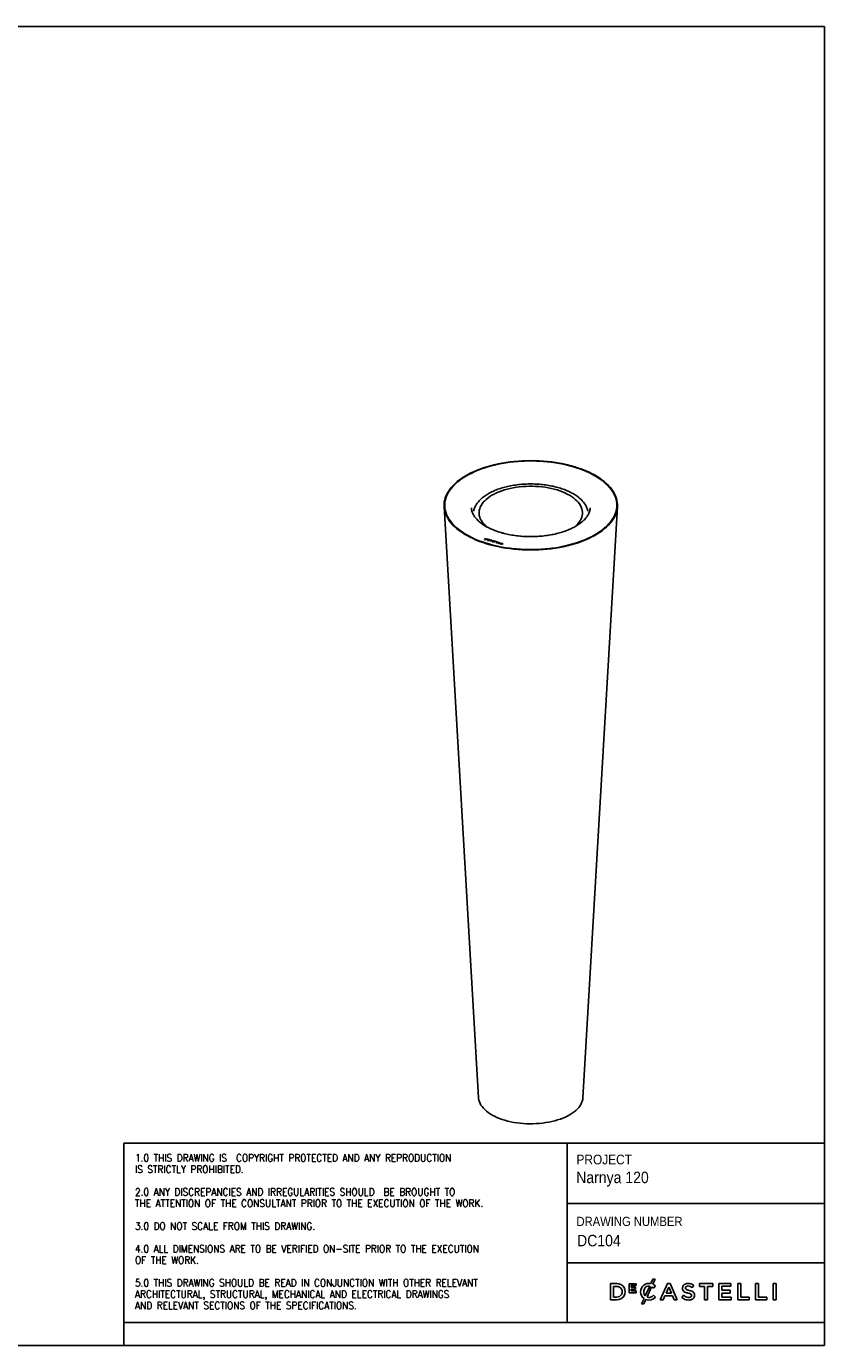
# Model space of a CAD drawing. Header units: millimetres. Extents: x 269 to 3549, y 127 to 2423.
# Tile 2 of 2: x 2160 to 3549, y 127 to 2423. Entities that reach past the tile are written whole.
import ezdxf

# ---------------------------------------------------------------- set-up
doc = ezdxf.new("R2010")
doc.units = ezdxf.units.MM
doc.header["$LTSCALE"] = 8
doc.linetypes.add('SLD-Solido', pattern=[0])
doc.layers.add('NOTE', color=3, linetype='SLD-Solido')
doc.layers.add('SCHIZZI', color=9, linetype='Continuous')
doc.styles.add('SLDTEXTSTYLE0', font='GOTHIC.TTF', dxfattribs={"width": 0.913})
doc.styles.add('SLDTEXTSTYLE1', font='romans__.ttf', dxfattribs={"width": 0.893})

msp = doc.modelspace()

# ---------------------------------------------------------------- linework, layer by layer
for p, q in [((3107.7, 1658.1), (3107.3, 1657.7)), ((3107.3, 1657.7), (3107.3, 1657.7)), ((3108, 1658.1), (3107.5, 1657.6)), ((3107.5, 1657.6), (3107.5, 1657.6)), ((3107.7, 1658.1), (3107.7, 1657.8)), ((2886.5, 1587), (2946.6, 558.3)), ((2887.6, 1589.4), (2887.6, 1588.1)), ((3128.2, 558.3), (3188.3, 1587)), ((3187.3, 1588.1), (3187.3, 1589.4)), ((2956.7, 1529.9), (2958.3, 1531.4)), ((2958, 1529.5), (2956.7, 1529.9)), ((2956.8, 1529.8), (2958.3, 1531.3)), ((2957.2, 1530), (2958.4, 1531.1)), ((2958.2, 1529.7), (2957.2, 1530)), ((2957.2, 1529.8), (2957.2, 1530)), ((2958.2, 1529.5), (2957.2, 1529.8)), ((2958.2, 1529.5), (2958.2, 1529.7)), ((2958.3, 1531.4), (2959.4, 1531.1)), ((2958.3, 1531.3), (2958.3, 1531.4)), ((2958.3, 1531.3), (2959.4, 1530.9)), ((2958.4, 1531.1), (2959.2, 1530.9)), ((2959.4, 1530.9), (2959.4, 1531.1)), ((2959.5, 1529.6), (2959.5, 1529.8)), ((2960, 1530.1), (2960, 1530.3)), ((2960.4, 1530.3), (2960.5, 1530.2)), ((2961, 1529.6), (2961.8, 1530.5)), ((2962.2, 1529.3), (2961, 1529.6)), ((2961.1, 1529.6), (2961.8, 1530.3)), ((2961.6, 1529.9), (2961.3, 1529.6)), ((2961.3, 1529.6), (2962.3, 1529.4)), ((2961.3, 1529.5), (2961.3, 1529.6)), ((2962.6, 1529.6), (2961.6, 1529.9)), ((2962, 1530.3), (2961.7, 1530)), ((2961.7, 1530), (2962.7, 1529.8)), ((2961.7, 1529.9), (2961.7, 1530)), ((2961.8, 1530.5), (2963.1, 1530.1)), ((2961.8, 1530.3), (2961.8, 1530.5)), ((2961.8, 1530.3), (2961.9, 1530.3)), ((2962.9, 1530), (2962, 1530.3)), ((2962.3, 1529.4), (2962.2, 1529.3)), ((2962.3, 1527.9), (2963.2, 1528.3)), ((2962.8, 1527.8), (2962.3, 1527.9)), ((2962.7, 1529.8), (2962.6, 1529.6)), ((2962.6, 1527.9), (2963.2, 1528.1)), ((2963.4, 1528.1), (2962.8, 1527.8)), ((2963.1, 1530.1), (2962.9, 1530)), ((2963, 1528.8), (2963, 1529)), ((2963.2, 1528.1), (2963.2, 1528.3)), ((2963.4, 1528.7), (2963.4, 1528.5)), ((2965.5, 1529.2), (2963.5, 1528.4)), ((2965.5, 1529.1), (2963.5, 1528.2)), ((2963.5, 1528.2), (2963.5, 1528.4)), ((2965.8, 1529.1), (2963.8, 1528.2)), ((2963.8, 1528.1), (2963.8, 1528.2)), ((2963.9, 1528), (2963.9, 1528.2)), ((2965.1, 1528.1), (2965.2, 1527.9)), ((2965.1, 1527.9), (2965.1, 1528.1)), ((2965.1, 1527.9), (2965.1, 1527.8)), ((2965.5, 1529.1), (2965.5, 1529.2)), ((2965.9, 1529.4), (2966.6, 1529.6)), ((2965.9, 1529.2), (2966.6, 1529.5)), ((2965.9, 1529.2), (2965.9, 1529.4)), ((2966.3, 1529), (2965.9, 1528.9)), ((2966.1, 1527.3), (2969.1, 1528.5)), ((2966.5, 1527.2), (2966.1, 1527.3)), ((2967, 1529.5), (2966.2, 1529.2)), ((2966.2, 1529), (2966.2, 1529.2)), ((2966.3, 1527.3), (2969.1, 1528.4)), ((2967.4, 1527.6), (2966.5, 1527.2)), ((2966.6, 1529.6), (2967, 1529.5)), ((2966.6, 1529.5), (2966.6, 1529.6)), ((2966.6, 1529.5), (2966.7, 1529.4)), ((2968.9, 1527.2), (2967.4, 1527.6)), ((2967.8, 1527.7), (2969, 1528.2)), ((2967.8, 1527.6), (2967.8, 1527.7)), ((2968.9, 1527.4), (2967.8, 1527.7)), ((2968.9, 1527.3), (2967.8, 1527.6)), ((2968.8, 1526.6), (2968.9, 1527.2)), ((2968.8, 1526.6), (2968.9, 1527)), ((2969.2, 1526.5), (2968.8, 1526.6)), ((2969, 1528.2), (2968.9, 1527.4)), ((2969, 1528.1), (2968.9, 1527.3)), ((2968.9, 1527.3), (2968.9, 1527.4)), ((2968.9, 1527), (2968.9, 1527.2)), ((2969, 1528.1), (2969, 1528.2)), ((2969.1, 1528.5), (2969.5, 1528.4)), ((2969.1, 1528.4), (2969.1, 1528.5)), ((2969.1, 1528.4), (2969.4, 1528.3)), ((2969.5, 1528.4), (2969.2, 1526.5)), ((2970.5, 1526.7), (2970.9, 1526.6)), ((2970.5, 1526.5), (2970.5, 1526.7)), ((2970.5, 1526.5), (2970.8, 1526.4)), ((2970.8, 1526.5), (2970.8, 1526.3)), ((2970.8, 1526.2), (2970.8, 1526.4)), ((2971.7, 1527.1), (2971.7, 1527)), ((2972.2, 1525.8), (2972.2, 1526)), ((2972.6, 1526.1), (2972.6, 1526.2)), ((2972.6, 1526), (2972.6, 1526.2)), ((2972.8, 1526.3), (2972.8, 1526.5)), ((2973.2, 1526.9), (2973.2, 1527)), ((2973.5, 1526.8), (2973.2, 1526.9)), ((2973.5, 1527.1), (2973.5, 1527.2)), ((2974.4, 1525.1), (2975.8, 1526.4)), ((2974.9, 1524.9), (2974.4, 1525.1)), ((2974.5, 1525), (2975.8, 1526.3)), ((2974.8, 1526.7), (2975, 1526.9)), ((2975.8, 1526.4), (2974.8, 1526.7)), ((2974.9, 1526.7), (2975, 1526.7)), ((2976.3, 1526.3), (2974.9, 1524.9)), ((2975, 1526.9), (2977.5, 1526.2)), ((2975, 1526.7), (2975, 1526.9)), ((2975, 1526.7), (2977.3, 1526.1)), ((2975.8, 1526.3), (2975.8, 1526.4)), ((2977.3, 1526), (2976.3, 1526.3)), ((2977.1, 1524.3), (2978.7, 1525.9)), ((2979.3, 1523.7), (2977.1, 1524.3)), ((2977.2, 1524.3), (2978.7, 1525.7)), ((2977.5, 1526.2), (2977.3, 1526)), ((2978.2, 1524.9), (2977.7, 1524.4)), ((2977.7, 1524.4), (2979.5, 1523.9)), ((2977.7, 1524.3), (2977.7, 1524.4)), ((2977.7, 1524.3), (2979.4, 1523.8)), ((2980, 1524.4), (2978.2, 1524.9)), ((2978.8, 1525.6), (2978.4, 1525.1)), ((2978.4, 1525.1), (2980.2, 1524.6)), ((2978.4, 1524.9), (2978.4, 1525.1)), ((2978.4, 1524.9), (2980, 1524.5)), ((2978.7, 1525.9), (2980.9, 1525.3)), ((2978.7, 1525.7), (2978.7, 1525.9)), ((2978.7, 1525.7), (2980.7, 1525.1)), ((2980.7, 1525.1), (2978.8, 1525.6)), ((2979.5, 1523.9), (2979.3, 1523.7)), ((2980.2, 1524.6), (2980, 1524.4)), ((2980.6, 1523.4), (2982.2, 1524.9)), ((2982.7, 1522.8), (2980.6, 1523.4)), ((2980.9, 1525.3), (2980.7, 1525.1)), ((2980.8, 1523.3), (2982.2, 1524.8)), ((2982.6, 1524.8), (2981.2, 1523.5)), ((2981.2, 1523.5), (2982.9, 1523)), ((2981.2, 1523.3), (2981.2, 1523.5)), ((2981.2, 1523.3), (2982.8, 1522.9)), ((2982.2, 1524.9), (2982.6, 1524.8)), ((2982.2, 1524.8), (2982.2, 1524.9)), ((2982.2, 1524.8), (2982.5, 1524.7)), ((2982.9, 1523), (2982.7, 1522.8)), ((2983.9, 1522.5), (2985.5, 1524)), ((2986, 1521.9), (2983.9, 1522.5)), ((2984, 1522.4), (2985.5, 1523.9)), ((2985.9, 1523.9), (2984.5, 1522.6)), ((2984.5, 1522.6), (2986.2, 1522.1)), ((2984.5, 1522.4), (2984.5, 1522.6)), ((2984.5, 1522.4), (2986.1, 1522)), ((2985.5, 1524), (2985.9, 1523.9)), ((2985.5, 1523.9), (2985.5, 1524)), ((2985.5, 1523.9), (2985.7, 1523.8)), ((2986.2, 1522.1), (2986, 1521.9)), ((2987.2, 1521.6), (2988.8, 1523.1)), ((2987.6, 1521.5), (2987.2, 1521.6)), ((2987.4, 1521.5), (2988.8, 1523)), ((2989.2, 1523), (2987.6, 1521.5)), ((2988.8, 1523.1), (2989.2, 1523)), ((2988.8, 1523), (2988.8, 1523.1)), ((2988.8, 1523), (2989.1, 1522.9))]:
    msp.add_line(p, q)
at = {"flags": 128}
for points in [[(3108, 1658.1), (3114.3, 1656.2), (3120.5, 1654.2), (3126.5, 1652.1), (3132.3, 1649.8), (3137.8, 1647.4), (3143.2, 1644.8), (3148.2, 1642.1), (3153.1, 1639.3), (3157.6, 1636.4), (3161.9, 1633.3), (3165.9, 1630.2), (3169.5, 1626.9), (3172.9, 1623.6), (3176, 1620.2), (3178.7, 1616.7), (3181.1, 1613.1), (3183.2, 1609.5), (3184.9, 1605.9), (3186.3, 1602.2), (3187.3, 1598.5), (3188, 1594.8), (3188.3, 1591), (3188.3, 1587.2), (3187.9, 1583.5), (3187.2, 1579.8), (3186.1, 1576), (3184.7, 1572.4), (3182.9, 1568.7), (3180.8, 1565.1), (3178.4, 1561.6), (3175.6, 1558.1), (3172.5, 1554.7), (3169.1, 1551.4), (3165.4, 1548.1), (3161.4, 1545), (3157.1, 1542), (3152.5, 1539.1), (3147.7, 1536.3), (3142.6, 1533.6), (3137.2, 1531), (3131.6, 1528.6), (3125.8, 1526.3), (3119.8, 1524.2), (3113.6, 1522.2), (3107.2, 1520.4), (3100.7, 1518.8), (3094, 1517.3), (3087.2, 1515.9), (3080.2, 1514.8), (3073.2, 1513.8), (3066, 1513), (3058.9, 1512.4), (3051.6, 1511.9), (3044.3, 1511.7), (3037.1, 1511.6), (3029.8, 1511.7), (3022.5, 1512), (3015.3, 1512.4), (3008.1, 1513.1), (3001, 1513.9), (2993.9, 1514.9), (2987, 1516.1), (2980.2, 1517.4), (2973.5, 1518.9), (2967, 1520.6), (2960.6, 1522.4), (2954.4, 1524.4), (2948.4, 1526.6), (2942.6, 1528.8), (2937.1, 1531.3), (2931.8, 1533.8), (2926.7, 1536.5), (2921.8, 1539.3), (2917.3, 1542.3), (2913, 1545.3), (2909, 1548.5), (2905.4, 1551.7), (2902, 1555), (2898.9, 1558.4), (2896.2, 1561.9), (2893.8, 1565.5), (2891.7, 1569.1), (2890, 1572.7), (2888.6, 1576.4), (2887.5, 1580.1), (2886.9, 1583.9), (2886.5, 1587.6), (2886.5, 1591.4), (2886.9, 1595.1), (2887.6, 1598.9), (2888.7, 1602.6), (2890.1, 1606.3), (2891.9, 1609.9), (2894, 1613.5), (2896.4, 1617), (2899.1, 1620.5), (2902.2, 1623.9), (2905.6, 1627.2), (2909.3, 1630.5), (2913.3, 1633.6), (2917.6, 1636.6), (2922.2, 1639.6), (2927.1, 1642.4), (2932.2, 1645.1), (2937.5, 1647.6), (2943.1, 1650), (2948.9, 1652.3), (2954.9, 1654.4), (2961.1, 1656.4), (2967.5, 1658.2), (2974, 1659.9), (2980.7, 1661.4), (2987.5, 1662.7), (2994.5, 1663.9), (3001.5, 1664.8), (3008.6, 1665.6), (3015.8, 1666.3), (3023.1, 1666.7), (3030.3, 1667), (3037.6, 1667.1), (3044.9, 1667), (3052.2, 1666.7), (3059.4, 1666.2), (3066.6, 1665.6), (3073.7, 1664.8), (3080.8, 1663.8), (3087.7, 1662.6), (3094.5, 1661.3), (3101.2, 1659.8), (3107.7, 1658.1)], [(3107.5, 1657.6), (3113.9, 1655.8), (3120.1, 1653.8), (3126, 1651.7), (3131.8, 1649.4), (3137.4, 1646.9), (3142.7, 1644.4), (3147.8, 1641.7), (3152.6, 1638.8), (3157.1, 1635.9), (3161.4, 1632.8), (3165.3, 1629.7), (3169, 1626.4), (3172.3, 1623.1), (3175.3, 1619.6), (3178, 1616.1), (3180.4, 1612.6), (3182.4, 1609), (3184.1, 1605.3), (3185.4, 1601.6), (3186.4, 1597.9), (3187.1, 1594.2), (3187.3, 1590.4), (3187.2, 1586.6), (3186.8, 1582.9), (3186, 1579.1), (3184.9, 1575.4), (3183.4, 1571.8), (3181.5, 1568.1), (3179.4, 1564.5), (3176.8, 1561), (3174, 1557.5), (3170.8, 1554.1), (3167.3, 1550.8), (3163.5, 1547.6), (3159.4, 1544.5), (3155.1, 1541.5), (3150.4, 1538.6), (3145.5, 1535.8), (3140.3, 1533.2), (3134.8, 1530.7), (3129.2, 1528.3), (3123.3, 1526.1), (3117.2, 1524), (3110.9, 1522.1), (3104.5, 1520.3), (3097.9, 1518.7), (3091.1, 1517.3), (3084.3, 1516), (3077.3, 1514.9), (3070.2, 1514), (3063, 1513.3), (3055.8, 1512.7), (3048.6, 1512.4), (3041.3, 1512.2), (3034, 1512.2), (3026.7, 1512.4), (3019.4, 1512.7), (3012.2, 1513.3), (3005, 1514), (2997.9, 1514.9), (2990.9, 1516), (2984.1, 1517.2), (2977.3, 1518.6), (2970.7, 1520.2), (2964.2, 1522), (2957.9, 1523.9), (2951.9, 1526), (2946, 1528.2), (2940.3, 1530.6), (2934.8, 1533.1), (2929.6, 1535.7), (2924.7, 1538.5), (2920, 1541.3), (2915.6, 1544.3), (2911.5, 1547.5), (2907.7, 1550.7), (2904.2, 1554), (2901, 1557.3), (2898.1, 1560.8), (2895.6, 1564.3), (2893.4, 1567.9), (2891.5, 1571.5), (2890, 1575.2), (2888.9, 1578.9), (2888, 1582.7), (2887.6, 1586.4), (2887.5, 1590.2), (2887.7, 1593.9), (2888.3, 1597.7), (2889.3, 1601.4), (2890.6, 1605.1), (2892.3, 1608.8), (2894.3, 1612.4), (2896.6, 1615.9), (2899.3, 1619.4), (2902.3, 1622.9), (2905.6, 1626.2), (2909.3, 1629.5), (2913.2, 1632.6), (2917.5, 1635.7), (2922, 1638.7), (2926.8, 1641.5), (2931.8, 1644.2), (2937.1, 1646.8), (2942.7, 1649.2), (2948.4, 1651.5), (2954.4, 1653.7), (2960.6, 1655.7), (2967, 1657.5), (2973.5, 1659.2), (2980.2, 1660.7), (2987, 1662.1), (2993.9, 1663.3), (3000.9, 1664.3), (3008.1, 1665.1), (3015.3, 1665.8), (3022.5, 1666.2), (3029.8, 1666.5), (3037.1, 1666.6), (3044.4, 1666.5), (3051.7, 1666.3), (3058.9, 1665.8), (3066.1, 1665.2), (3073.2, 1664.4), (3080.3, 1663.4), (3087.2, 1662.2), (3094, 1660.9), (3100.7, 1659.4), (3107.3, 1657.7)], [(2967.5, 1521.1), (2974, 1519.5), (2980.7, 1517.9), (2987.5, 1516.6), (2994.5, 1515.4), (3001.5, 1514.5), (3008.6, 1513.6), (3015.8, 1513), (3023.1, 1512.6), (3030.3, 1512.3), (3037.6, 1512.2), (3044.9, 1512.3), (3052.2, 1512.6), (3059.5, 1513), (3066.6, 1513.7), (3073.8, 1514.5), (3080.8, 1515.5), (3087.7, 1516.7), (3094.5, 1518), (3101.2, 1519.6), (3107.7, 1521.2), (3114.1, 1523.1), (3120.3, 1525.1), (3126.3, 1527.2), (3132, 1529.5), (3137.6, 1532), (3142.9, 1534.6), (3147.9, 1537.3), (3152.7, 1540.1), (3157.3, 1543.1), (3161.5, 1546.1), (3165.4, 1549.3), (3169.1, 1552.5), (3172.4, 1555.9), (3175.4, 1559.3), (3178.1, 1562.8), (3180.4, 1566.4), (3182.4, 1570), (3184.1, 1573.6), (3185.4, 1577.3), (3186.4, 1581.1), (3187, 1584.8), (3187.3, 1588.6), (3187.2, 1592.3), (3186.7, 1596.1), (3185.9, 1599.8), (3184.7, 1603.5), (3183.2, 1607.2), (3181.4, 1610.8), (3179.2, 1614.4), (3176.6, 1617.9), (3173.8, 1621.4), (3170.6, 1624.8), (3167.1, 1628.1), (3163.3, 1631.3), (3159.1, 1634.4), (3154.7, 1637.4), (3150.1, 1640.3), (3145.1, 1643), (3139.9, 1645.7), (3134.5, 1648.2), (3128.8, 1650.5), (3122.9, 1652.8), (3116.8, 1654.8), (3110.6, 1656.7), (3104.1, 1658.5), (3097.5, 1660.1), (3090.7, 1661.5), (3083.8, 1662.8), (3076.9, 1663.8), (3069.8, 1664.7), (3062.6, 1665.5), (3055.4, 1666), (3048.1, 1666.4), (3040.8, 1666.5), (3033.5, 1666.5), (3026.2, 1666.3), (3019, 1666), (3011.8, 1665.4), (3004.6, 1664.7), (2997.5, 1663.8), (2990.5, 1662.7), (2983.7, 1661.4), (2976.9, 1660), (2970.3, 1658.4), (2963.9, 1656.6), (2957.6, 1654.7), (2951.5, 1652.6), (2945.6, 1650.4), (2940, 1648), (2934.6, 1645.5), (2929.4, 1642.9), (2924.4, 1640.1), (2919.8, 1637.2), (2915.4, 1634.2), (2911.3, 1631.1), (2907.5, 1627.9), (2904, 1624.6), (2900.9, 1621.2), (2898, 1617.7), (2895.5, 1614.2), (2893.3, 1610.6), (2891.5, 1607), (2890, 1603.3), (2888.9, 1599.6), (2888.1, 1595.8), (2887.7, 1592.1), (2887.6, 1588.3), (2887.9, 1584.6), (2888.5, 1580.8), (2889.5, 1577.1), (2890.8, 1573.4), (2892.5, 1569.7), (2894.5, 1566.1), (2896.9, 1562.6), (2899.6, 1559.1), (2902.6, 1555.7), (2906, 1552.3), (2909.6, 1549.1), (2913.6, 1545.9), (2917.8, 1542.9), (2922.4, 1539.9), (2927.2, 1537.1), (2932.3, 1534.4), (2937.6, 1531.8), (2943.1, 1529.4), (2948.9, 1527.1), (2954.9, 1525), (2961.1, 1523), (2967.5, 1521.1)], [(2960.8, 1551.8), (2959.9, 1552.5), (2957.2, 1555.1), (2954.8, 1557.7), (2952.7, 1560.4), (2951, 1563.2), (2949.6, 1566), (2948.5, 1568.9), (2947.8, 1571.8), (2947.5, 1574.7), (2947.5, 1577.6), (2947.8, 1580.5), (2948.5, 1583.4), (2949.6, 1586.2), (2951, 1589.1), (2952.7, 1591.8), (2954.8, 1594.5), (2957.2, 1597.2), (2959.9, 1599.7), (2963, 1602.2), (2966.3, 1604.5), (2969.9, 1606.8), (2973.8, 1608.9), (2977.9, 1610.9), (2982.2, 1612.8), (2986.8, 1614.5), (2991.6, 1616), (2996.5, 1617.4), (3001.7, 1618.7), (3006.9, 1619.7), (3012.3, 1620.6), (3017.8, 1621.4), (3023.3, 1621.9), (3028.9, 1622.3), (3034.6, 1622.5), (3040.2, 1622.5), (3045.9, 1622.3), (3051.5, 1621.9), (3057, 1621.4), (3062.5, 1620.7), (3067.9, 1619.8), (3073.1, 1618.7), (3078.3, 1617.4), (3083.2, 1616), (3088, 1614.5), (3092.6, 1612.8), (3096.9, 1610.9), (3101, 1608.9), (3104.9, 1606.8), (3108.5, 1604.5), (3111.8, 1602.2), (3114.9, 1599.7), (3117.6, 1597.2), (3120, 1594.5), (3122.1, 1591.8), (3123.8, 1589.1), (3125.2, 1586.3), (3126.3, 1583.4), (3127, 1580.5), (3127.4, 1577.6), (3127.4, 1574.7), (3127, 1571.8), (3126.3, 1568.9), (3125.2, 1566), (3123.8, 1563.2), (3123.8, 1563.2)], [(2887.6, 1588.1), (2887.6, 1587), (2887.6, 1586.3)], [(3187.2, 1586.3), (3187.3, 1587.3), (3187.3, 1588.1)], [(2960, 1530.4), (2960, 1530.3), (2960, 1530.3), (2960, 1530.2), (2959.9, 1530.1), (2959.9, 1530), (2959.8, 1529.9), (2959.6, 1529.8), (2959.5, 1529.8)], [(2960.4, 1530.5), (2960.5, 1530.4), (2960.5, 1530.2), (2960.4, 1530.1), (2960.3, 1530), (2960.2, 1529.9), (2960.1, 1529.8), (2959.9, 1529.7), (2959.7, 1529.6)], [(2971.5, 1526.9), (2971.4, 1527), (2971.3, 1527.1), (2971.3, 1527.2), (2971.4, 1527.3), (2971.5, 1527.4), (2971.7, 1527.5), (2971.9, 1527.6), (2972.1, 1527.6)], [(2972.2, 1527.4), (2972, 1527.4), (2971.9, 1527.3), (2971.8, 1527.3), (2971.8, 1527.2), (2971.7, 1527.2), (2971.7, 1527.1), (2971.8, 1527.1), (2971.8, 1527)], [(2972.6, 1526), (2972.6, 1526), (2972.6, 1526.1)], [(2972.8, 1526.5), (2972.9, 1526.5), (2972.9, 1526.4), (2973, 1526.4), (2973, 1526.3), (2973, 1526.3), (2973, 1526.2), (2973, 1526.2), (2973, 1526.1)], [(3128.2, 558.3), (3128.2, 558.1), (3127.8, 555.2), (3127.1, 552.3), (3126, 549.4), (3124.6, 546.6), (3122.9, 543.8), (3120.8, 541.1), (3118.4, 538.5), (3115.7, 535.9), (3112.7, 533.5), (3109.4, 531.1), (3105.8, 528.9), (3101.9, 526.8), (3097.8, 524.7), (3093.5, 522.9), (3088.9, 521.2), (3084.2, 519.6), (3079.2, 518.2), (3074.1, 516.9), (3068.9, 515.8), (3063.6, 514.9), (3058.1, 514.1), (3052.6, 513.6), (3047, 513.2), (3041.3, 513), (3035.7, 512.9), (3030, 513.1), (3024.4, 513.4), (3018.9, 513.9), (3013.4, 514.6), (3008, 515.4), (3002.7, 516.5), (2997.5, 517.7), (2992.5, 519), (2987.7, 520.5), (2983.1, 522.2), (2978.6, 524), (2974.5, 526), (2970.5, 528), (2966.8, 530.2), (2963.4, 532.6), (2960.3, 535), (2957.4, 537.5), (2954.9, 540.1), (2952.7, 542.8), (2950.8, 545.5), (2949.3, 548.3), (2948.1, 551.2), (2947.2, 554), (2946.7, 556.9), (2946.6, 558.3)]]:
    msp.add_lwpolyline(points, dxfattribs=at)
for centre, radius, start, end in [((3086.9, 1585.1), 42.9, 309.5283, 329.3463), ((2958.7, 1532.8), 3.36, 257.6369, 286.5509), ((2958.8, 1532.2), 2.57, 257.6463, 286.3799), ((2958.8, 1532.1), 2.57, 257.6463, 286.3799), ((2957.3, 1524.2), 6.98, 72.5862, 73.9234), ((2957.3, 1523.8), 7.59, 72.5862, 73.9234), ((2957.3, 1523.7), 7.59, 72.5862, 73.9234), ((2959.2, 1529.9), 1.01, 33.1593, 77.7806), ((2959.3, 1530.3), 0.703, 280.766, 347.1729), ((2959.3, 1529.8), 1.32, 32.9707, 77.6836), ((2959.3, 1529.6), 1.32, 32.9707, 77.6836), ((2964.6, 1527.5), 2.08, 81.6554, 136.8898), ((2964.6, 1527.4), 2.08, 81.6554, 136.8898), ((2963.5, 1528.7), 0.52, 147.4409, 233.768), ((2963.5, 1528.5), 0.521, 146.2222, 168.7191), ((2964.6, 1527.8), 1.57, 81.6847, 136.8992), ((2963.8, 1528.7), 0.377, 145.6375, 228.8612), ((2963.8, 1528.5), 0.412, 182.0129, 227.0866), ((2964.3, 1529.8), 1.89, 242.2738, 250.846), ((2964.7, 1530.8), 2.98, 250.7353, 280.2074), ((2964.4, 1529.5), 1.45, 243.9224, 251.0031), ((2964.4, 1529.4), 1.45, 243.9224, 251.0031), ((2964.7, 1530.2), 2.2, 250.5627, 281.3384), ((2964.7, 1530.1), 2.2, 250.5627, 281.3384), ((2964.7, 1527.4), 2.02, 66.866, 88.0467), ((2964.8, 1527), 2.63, 65.0903, 88.2691), ((2964.8, 1526.8), 2.63, 65.0903, 88.2691), ((2965.4, 1528.6), 0.555, 28.046, 48.2467), ((2965.6, 1528.6), 0.798, 30.9221, 50.7722), ((2965.5, 1528.3), 0.96, 44.6989, 49.9974), ((2970.7, 1526.5), 0.287, 129.2009, 226.9647), ((2970.7, 1526.2), 0.36, 132.7143, 159.3478), ((2972, 1528.3), 2.56, 234.3013, 275.8513), ((2971, 1526.5), 0.155, 129.118, 219.7472), ((2972, 1527.9), 1.95, 234.2013, 275.0545), ((2971, 1526.3), 0.157, 181.2323, 220.1032), ((2972, 1527.8), 1.95, 234.2013, 275.0545), ((2972, 1526.5), 0.906, 84.4504, 144.2022), ((2973.3, 1529.9), 3.54, 238.6284, 247.6015), ((2971.9, 1527), 0.183, 184.6599, 244.9281), ((2973.4, 1529.7), 3.12, 238.6284, 247.6012), ((2973.4, 1529.5), 3.12, 238.6284, 247.6012), ((2969.9, 1521.7), 5.31, 60.948, 67.1829), ((2972.3, 1525.5), 2.15, 55.6355, 94.7569), ((2972.3, 1525.3), 2.15, 55.6355, 94.7569), ((2972.3, 1525.9), 1.54, 55.6491, 94.8319), ((2972.2, 1526.6), 0.602, 270.4446, 316.3209), ((2972.2, 1526.8), 1.04, 270.1278, 317.5836), ((2972.2, 1526.4), 0.602, 270.4446, 316.3209), ((2970.7, 1523), 4.05, 59.1453, 67.8893), ((2970.7, 1522.9), 4.05, 59.1453, 67.8893), ((2972.5, 1526.2), 0.137, 341.1295, 68.613), ((2972.6, 1526), 0.404, 26.3593, 66.2283), ((2973, 1527), 0.182, 318.6337, 45.7827), ((2973.3, 1527), 0.317, 315.0076, 51.0384), ((2973.2, 1526.8), 0.396, 19.0719, 47.4177)]:
    msp.add_arc(centre, radius, start, end)
for points, knots in [([(3136.8, 1579.2), (3136.7, 1580), (3136.3, 1581.9), (3135.3, 1584.7), (3134, 1587.6), (3132.3, 1590.5), (3130.4, 1593.3), (3128.2, 1596), (3125.7, 1598.7), (3122.9, 1601.3), (3119.8, 1603.8), (3116.4, 1606.3), (3112.8, 1608.6), (3109, 1610.7), (3104.9, 1612.8), (3100.7, 1614.8), (3096.2, 1616.6), (3091.5, 1618.2), (3086.7, 1619.8), (3081.7, 1621.1), (3076.6, 1622.4), (3071.4, 1623.4), (3066.1, 1624.4), (3060.6, 1625.1), (3055.1, 1625.7), (3049.6, 1626.2), (3044, 1626.4), (3038.4, 1626.5), (3032.8, 1626.5), (3027.2, 1626.3), (3021.6, 1625.9), (3016.1, 1625.3), (3010.6, 1624.6), (3005.3, 1623.8), (3000, 1622.8), (2994.8, 1621.6), (2989.8, 1620.3), (2984.9, 1618.8), (2980.2, 1617.2), (2975.7, 1615.4), (2971.4, 1613.5), (2967.2, 1611.5), (2963.3, 1609.3), (2959.6, 1607.1), (2956.2, 1604.7), (2953, 1602.2), (2950.1, 1599.6), (2947.4, 1596.9), (2945.1, 1594.2), (2943.2, 1591.5), (2941.8, 1589.2), (2940.6, 1587), (2939.4, 1584.5), (2938.5, 1581.7), (2938.1, 1580), (2938, 1579.2)], [0, 0, 0, 0, 0.015576, 0.034242, 0.053013, 0.071906, 0.090925, 0.11006, 0.129289, 0.148591, 0.167942, 0.187323, 0.206719, 0.226116, 0.245508, 0.26489, 0.284259, 0.303616, 0.32296, 0.342293, 0.361614, 0.380925, 0.400228, 0.419524, 0.438813, 0.458099, 0.477381, 0.496661, 0.515941, 0.535221, 0.554503, 0.573787, 0.593076, 0.612371, 0.631673, 0.650983, 0.670303, 0.689634, 0.708978, 0.728335, 0.747708, 0.767095, 0.786498, 0.805914, 0.825341, 0.844773, 0.864196, 0.883599, 0.90296, 0.922258, 0.937782, 0.948078, 0.967104, 0.986025, 1, 1, 1, 1]), ([(2988.4, 1541), (2987.5, 1541.3), (2985, 1542), (2980.9, 1543.3), (2976.2, 1544.9), (2971.7, 1546.7), (2967.4, 1548.5), (2963.3, 1550.5), (2959.4, 1552.6), (2955.8, 1554.8), (2952.5, 1557.1), (2949.4, 1559.5), (2946.5, 1561.9), (2944, 1564.4), (2941.7, 1566.9), (2939.7, 1569.5), (2938, 1572.2), (2936.6, 1574.8), (2935.5, 1577.5), (2934.6, 1580.3), (2934.1, 1582.8), (2934, 1584.4), (2934, 1585)], [0, 0, 0, 0, 0.027203, 0.078937, 0.130638, 0.182298, 0.233915, 0.285488, 0.337016, 0.388504, 0.439958, 0.491393, 0.542824, 0.594277, 0.645793, 0.697427, 0.749254, 0.801364, 0.853858, 0.906829, 0.960334, 1, 1, 1, 1]), ([(3140.8, 1585), (3140.8, 1584.6), (3140.8, 1583.3), (3140.4, 1581), (3139.6, 1578.2), (3138.5, 1575.5), (3137.2, 1572.7), (3135.5, 1570.1), (3133.5, 1567.4), (3131.3, 1564.9), (3128.8, 1562.3), (3126, 1559.9), (3122.9, 1557.5), (3119.6, 1555.2), (3116, 1553), (3112.2, 1550.9), (3108.1, 1548.9), (3103.9, 1547), (3099.4, 1545.2), (3094.7, 1543.5), (3089.9, 1542), (3084.9, 1540.6), (3079.7, 1539.3), (3074.5, 1538.2), (3069.1, 1537.3), (3063.6, 1536.5), (3058, 1535.8), (3052.3, 1535.3), (3046.7, 1535), (3040.9, 1534.8), (3035.2, 1534.8), (3029.5, 1534.9), (3023.8, 1535.2), (3018.1, 1535.7), (3012.5, 1536.3), (3007, 1537.1), (3001.6, 1538), (2996.3, 1539.1), (2991.9, 1540.1), (2989.3, 1540.8), (2988.4, 1541)], [0, 0, 0, 0, 0.012072, 0.040375, 0.068528, 0.096436, 0.124069, 0.151445, 0.178611, 0.205619, 0.232518, 0.259348, 0.286139, 0.312913, 0.339685, 0.366462, 0.393253, 0.420062, 0.44689, 0.473738, 0.500606, 0.527493, 0.554397, 0.581317, 0.60825, 0.635195, 0.66215, 0.689113, 0.716081, 0.743054, 0.770029, 0.797005, 0.823978, 0.850948, 0.877912, 0.904868, 0.931815, 0.95875, 0.985672, 1, 1, 1, 1])]:
    msp.add_open_spline(points, degree=3, knots=knots)
at = {"layer": 'SCHIZZI'}
msp.add_line((3548.7, 2422.8), (268.8, 2422.8), dxfattribs=at)
at = {"layer": 'SCHIZZI', "color": 7, "true_color": 0xffffff}
for p, q in [((3548.8, 126.8), (3548.7, 2422.8)), ((2329.3, 479), (2329.3, 166.8)), ((2329.3, 479), (3548.8, 479)), ((3100.6, 479), (3100.6, 166.8)), ((3100.6, 374.4), (3548.8, 374.4)), ((3100.6, 270.7), (3548.8, 270.7)), ((3187, 234.7), (3176.4, 234.7)), ((3176.4, 234.7), (3176.4, 206.6)), ((3181.6, 211.3), (3181.6, 230)), ((3181.6, 230), (3187, 230)), ((3220.6, 234.5), (3208.8, 234.5)), ((3208.8, 234.5), (3208.8, 218.9)), ((3212.3, 228.3), (3212.3, 231.5)), ((3212.3, 231.5), (3220.6, 231.5)), ((3220.6, 231.5), (3220.6, 234.5)), ((3244.4, 230.3), (3236.8, 213.5)), ((3249.9, 242.2), (3246.5, 234.8)), ((3249.9, 233.7), (3253.8, 242.2)), ((3253.8, 242.2), (3249.9, 242.2)), ((3250.9, 226.9), (3254.3, 230.7)), ((3254.3, 230.7), (3254.2, 230.8)), ((3275.2, 234.9), (3262.8, 206.6)), ((3279.9, 234.9), (3275.2, 234.9)), ((3279.9, 234.8), (3279.9, 234.9)), ((3292.3, 206.6), (3279.9, 234.8)), ((3318.5, 227.7), (3321.3, 231.6)), ((3354.1, 234.7), (3331.2, 234.7)), ((3331.2, 234.7), (3331.2, 229.9)), ((3331.2, 229.9), (3340, 229.9)), ((3340, 229.9), (3340, 206.6)), ((3345.2, 206.6), (3345.2, 229.9)), ((3345.2, 229.9), (3354.1, 229.9)), ((3354.1, 229.9), (3354.1, 234.7)), ((3385.9, 234.7), (3365, 234.7)), ((3365, 234.7), (3365, 206.6)), ((3370.2, 223.1), (3370.2, 230.1)), ((3370.2, 230.1), (3385.9, 230.1)), ((3385.9, 230.1), (3385.9, 234.7)), ((3402.8, 234.7), (3397.7, 234.7)), ((3397.7, 234.7), (3397.7, 206.6)), ((3402.8, 211.3), (3402.8, 234.7)), ((3433.5, 234.7), (3428.3, 234.7)), ((3428.3, 234.7), (3428.3, 206.6)), ((3433.5, 211.3), (3433.5, 234.7)), ((3459.2, 234.7), (3459.2, 206.6)), ((3464.4, 234.7), (3459.2, 234.7)), ((3464.4, 206.6), (3464.4, 234.7)), ((3187, 211.3), (3181.6, 211.3)), ((3208.8, 218.9), (3220.7, 218.9)), ((3219.6, 228.3), (3212.3, 228.3)), ((3212.3, 225.2), (3219.6, 225.2)), ((3212.3, 222), (3212.3, 225.2)), ((3220.7, 222), (3212.3, 222)), ((3219.6, 225.2), (3219.6, 228.3)), ((3220.7, 218.9), (3220.7, 222)), ((3228.6, 220.5), (3228.6, 220.6)), ((3234.5, 208.7), (3230.3, 199.4)), ((3234.2, 199.4), (3237.7, 207)), ((3239.8, 211.5), (3247.8, 229.2)), ((3254.5, 211.2), (3251.1, 214.5)), ((3254.4, 211.1), (3254.5, 211.2)), ((3268.1, 206.6), (3271, 213.3)), ((3271, 213.3), (3284, 213.3)), ((3272.9, 217.9), (3277.5, 228.6)), ((3282.1, 217.9), (3272.9, 217.9)), ((3277.5, 228.6), (3282.1, 217.9)), ((3284, 213.3), (3286.8, 206.6)), ((3303.5, 214.4), (3300.4, 210.7)), ((3384.2, 223.1), (3370.2, 223.1)), ((3370.2, 218.4), (3384.2, 218.4)), ((3370.2, 211.2), (3370.2, 218.4)), ((3386.1, 211.2), (3370.2, 211.2)), ((3384.2, 218.4), (3384.2, 223.1)), ((3386.1, 206.6), (3386.1, 211.2)), ((3417.5, 211.3), (3402.8, 211.3)), ((3417.5, 206.6), (3417.5, 211.3)), ((3448.2, 211.3), (3433.5, 211.3)), ((3448.2, 206.6), (3448.2, 211.3)), ((3176.4, 206.6), (3187, 206.6)), ((3230.3, 199.4), (3234.2, 199.4)), ((3262.8, 206.6), (3268.1, 206.6)), ((3286.8, 206.6), (3292.3, 206.6)), ((3340, 206.6), (3345.2, 206.6)), ((3365, 206.6), (3386.1, 206.6)), ((3397.7, 206.6), (3417.5, 206.6)), ((3428.3, 206.6), (3448.2, 206.6)), ((3459.2, 206.6), (3464.4, 206.6)), ((2329.3, 166.8), (2329.3, 126.8)), ((2329.3, 166.8), (3548.8, 166.8)), ((268.8, 126.8), (3548.8, 126.8))]:
    msp.add_line(p, q, dxfattribs=at)
for centre, radius, start, end in [((3187.8, 220.6), 14.1, 266.9016, 93.0984), ((3187.2, 220.6), 9.35, 268.7663, 91.2337), ((3243.1, 220.7), 14.5, 76.2452, 180.8909), ((3243, 221.6), 8.82, 81.0486, 153.5843), ((3243.6, 219.9), 15.2, 45.7139, 65.5871), ((3309.3, 226.8), 7.87, 114.6345, 160.643), ((3311, 223.2), 11.9, 89.5079, 114.6345), ((3310.3, 226.4), 4.14, 98.9809, 140.3235), ((3311.1, 221.3), 9.3, 77.5447, 98.9809), ((3311.2, 218.2), 16.9, 72.4447, 90.3973), ((3309.9, 216.8), 13.9, 51.2578, 76.4729), ((3310.5, 217.6), 17.7, 52.4218, 70.9644), ((3243.4, 220.5), 14.8, 180, 233.2579), ((3244.8, 220.7), 10.8, 153.5843, 221.7366), ((3243.1, 221.2), 15.2, 249.3037, 318.5846), ((3243.2, 220.2), 9.4, 248.2838, 285.8766), ((3242.2, 222.8), 12.2, 287.2144, 317.1185), ((3240.7, 216.4), 14.7, 45.726, 60.9073), ((3312, 223.4), 17.2, 227.68, 255.7733), ((3310.6, 226.7), 9.09, 162.4397, 192.3194), ((3307.6, 225.9), 6.02, 190.7898, 232.6677), ((3312.9, 224.1), 13.5, 225.9886, 252.6823), ((3310.7, 230), 11.2, 232.6677, 251.2708), ((3309.7, 227.3), 3.13, 146.8593, 193.3103), ((3309.2, 227.2), 2.62, 193.3103, 230.5673), ((3315.9, 243), 25.2, 249.7007, 255.5146), ((3311.7, 230.5), 6.7, 232.4478, 252.5977), ((3312.2, 224.2), 18, 255.7733, 272.4479), ((3312.3, 222), 11.3, 252.6823, 275.6739), ((3320.2, 253.9), 31.6, 250.5587, 257.3125), ((3306.2, 205.7), 13.4, 73.3232, 75.5146), ((3314.3, 234.4), 16.4, 255, 258.2933), ((3306.3, 195.5), 23.3, 70.2713, 78.2933), ((3312.7, 218), 11.9, 271.4711, 299.926), ((3308.9, 202.5), 20.9, 64.6325, 78.0989), ((3312.9, 216), 5.26, 274.6813, 307.5888), ((3311.4, 209.4), 8.49, 58.4344, 71.2842), ((3314.4, 214.2), 2.81, 27.4618, 59.7152), ((3314.4, 214), 2.82, 309.4839, 346.5938), ((3313.8, 214.2), 3.39, 346.5938, 22.9267), ((3315, 214.5), 7.57, 28.7712, 67.8599), ((3314.9, 214.1), 7.3, 299.926, 337.3795), ((3313.1, 214.7), 9.23, 338.409, 21.6957)]:
    msp.add_arc(centre, radius, start, end, dxfattribs=at)

# ---------------------------------------------------------------- texts
at = {"layer": 'NOTE', "color": 7, "true_color": 0xffffff, "attachment_point": 1}
for s, insert, char_height, style in [('1.0 THIS DRAWING IS  COPYRIGHT PROTECTED AND ANY REPRODUCTION', (2348.6, 459.9), 12.8, 'SLDTEXTSTYLE1'), ('PROJECT', (3117, 459.2), 16.93, 'SLDTEXTSTYLE0'), ('IS STRICTLY PROHIBITED.', (2348.6, 440.1), 12.8, 'SLDTEXTSTYLE1'), ('Narnya 120', (3116.5, 429.6), 20, 'SLDTEXTSTYLE0'), ('2.0 ANY DISCREPANCIES AND IRREGULARITIES SHOULD  BE BROUGHT TO ', (2348.6, 400.6), 12.8, 'SLDTEXTSTYLE1'), ('THE ATTENTION OF THE CONSULTANT PRIOR TO THE EXECUTION OF THE WORK.', (2348.6, 380.9), 12.8, 'SLDTEXTSTYLE1'), ('DRAWING NUMBER', (3117, 351), 16, 'SLDTEXTSTYLE0'), ('3.0 DO NOT SCALE FROM THIS DRAWING.', (2348.6, 341.3), 12.8, 'SLDTEXTSTYLE1'), ('4.0 ALL DIMENSIONS ARE TO BE VERIFIED ON-SITE PRIOR TO THE EXECUTION ', (2348.6, 301.8), 12.8, 'SLDTEXTSTYLE1'), (' DC104', (3111.2, 319.6), 20, 'SLDTEXTSTYLE0'), ('OF THE WORK.', (2348.6, 282.1), 12.8, 'SLDTEXTSTYLE1'), ('5.0 THIS DRAWING SHOULD BE READ IN CONJUNCTION WITH OTHER RELEVANT ', (2348.6, 242.6), 12.8, 'SLDTEXTSTYLE1'), ('ARCHITECTURAL, STRUCTURAL, MECHANICAL AND ELECTRICAL DRAWINGS ', (2348.6, 222.8), 12.8, 'SLDTEXTSTYLE1'), ('AND RELEVANT SECTIONS OF THE SPECIFICATIONS.', (2348.6, 203.1), 12.8, 'SLDTEXTSTYLE1')]:
    msp.add_mtext(s, dxfattribs=dict(at, insert=insert, char_height=char_height, style=style))

doc.saveas('drawing.dxf')
